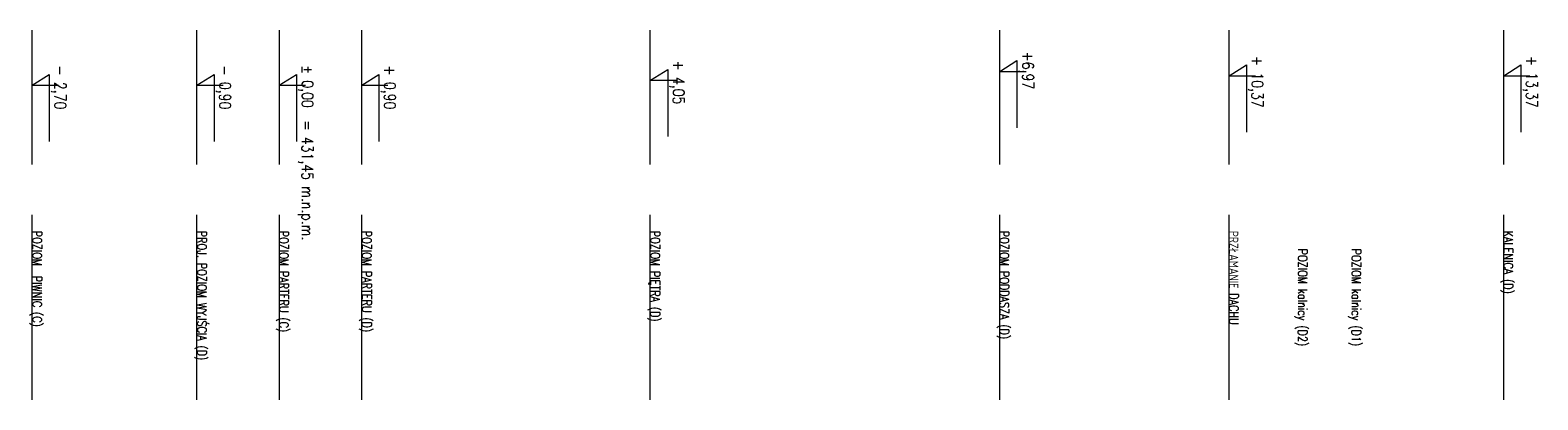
# Model space of a CAD drawing. Header units: millimetres. Extents: x 23192 to 177760, y -399809 to -79279.
# Tile 1 of 70: x 92640 to 94287, y -399809 to -399405. Entities that reach past the tile are written whole.
import ezdxf

# ---------------------------------------------------------------- set-up
doc = ezdxf.new("R2010")
doc.units = ezdxf.units.MM
doc.layers.get('0').update_dxf_attribs({"lineweight": 0})
doc.layers.add('!! 1  WYDZIELENIE PPOŻ', color=252, linetype='Continuous', lineweight=0)
doc.layers.add('0-rzedne-blok', color=62, linetype='Continuous', lineweight=13)
doc.styles.add('DEUTSCH', font='SIMPLEX8')
doc.styles.add('SIMPLEX', font='simplex.shx', dxfattribs={"width": 0.77})

# ---------------------------------------------------------------- blocks, each defined once
blk = doc.blocks.new('D_kota')
for p, q in [((-0.8, 15), (8.7, 15)), ((8.7, 0), (-0.8, 15)), ((8.7, 0), (8.7, 23))]:
    blk.add_line(p, q)
blk.add_lwpolyline([(-0.8, 15), (57.9, 15)])
at = {"style": 'DEUTSCH', "width": 0.8}
blk.add_attdef('POZ.ARCH', (7.3, 19.7), '', height=10, dxfattribs=at)
blk = doc.blocks.new('rzędne elewacje')
at = {"layer": '0-rzedne-blok'}
for p, q in [((45186.1, -202764.8), (45186.1, -202618)), ((45366.1, -202764.8), (45366.1, -202618)), ((45546.1, -202764.8), (45546.1, -202618)), ((45861.1, -202764.8), (45861.1, -202618)), ((46243.1, -202764.8), (46243.1, -202618)), ((46493.6, -202764.8), (46493.6, -202618)), ((46793.4, -202764.8), (46793.4, -202618)), ((45186.1, -203021.7), (45186.1, -202819.8)), ((45366.1, -203021.7), (45366.1, -202819.8)), ((45546.1, -203021.7), (45546.1, -202819.8)), ((45861.1, -203021.7), (45861.1, -202819.8)), ((46243.1, -203021.7), (46243.1, -202819.8)), ((46493.6, -203021.7), (46493.6, -202819.8)), ((46793.4, -203021.7), (46793.4, -202819.8))]:
    blk.add_line(p, q, dxfattribs=at)
for points in [[(45456.1, -202618), (45456.1, -202764.8)], [(46493.6, -202764.8), (46493.6, -202618)], [(45456.1, -202819.8), (45456.1, -203021.7)], [(46493.6, -203021.7), (46493.6, -202819.8)]]:
    blk.add_lwpolyline(points, dxfattribs=at)
ref = blk.add_blockref('D_kota', (46243.1, -202652.1), dxfattribs=dict(at, xscale=1.250000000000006, yscale=1.250000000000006, zscale=1.250000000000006, rotation=270))
ref.add_attrib('POZ.ARCH', '+6,97', (46267.7, -202641.3), dxfattribs={"layer": '0', "height": 12.5, "rotation": 270, "style": 'DEUTSCH', "width": 0.8})
ref = blk.add_blockref('D_kota', (45186.1, -202667.3), dxfattribs=dict(at, xscale=1.250000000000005, yscale=1.250000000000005, zscale=1.250000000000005, rotation=270))
ref.add_attrib('POZ.ARCH', '- 2,70  ', (45210.7, -202656.5), dxfattribs={"layer": '0', "height": 12.5, "rotation": 270, "style": 'DEUTSCH', "width": 0.8})
ref = blk.add_blockref('D_kota', (45366.1, -202667.3), dxfattribs=dict(at, xscale=1.250000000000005, yscale=1.250000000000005, zscale=1.250000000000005, rotation=270))
ref.add_attrib('POZ.ARCH', '- 0,90  ', (45390.7, -202656.5), dxfattribs={"layer": '0', "height": 12.5, "rotation": 270, "style": 'DEUTSCH', "width": 0.8})
ref = blk.add_blockref('D_kota', (45456.1, -202667.3), dxfattribs=dict(at, xscale=1.250000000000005, yscale=1.250000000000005, zscale=1.250000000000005, rotation=270))
ref.add_attrib('POZ.ARCH', '%%p 0,00  = 431,45 m.n.p.m.', (45480.7, -202656.5), dxfattribs={"layer": '0', "height": 12.5, "rotation": 270, "style": 'DEUTSCH', "width": 0.8})
ref = blk.add_blockref('D_kota', (45546.1, -202667.3), dxfattribs=dict(at, xscale=1.250000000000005, yscale=1.250000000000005, zscale=1.250000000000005, rotation=270))
ref.add_attrib('POZ.ARCH', '+ 0,90  ', (45570.7, -202656.5), dxfattribs={"layer": '0', "height": 12.5, "rotation": 270, "style": 'DEUTSCH', "width": 0.8})
ref = blk.add_blockref('D_kota', (45861.6, -202661.9), dxfattribs=dict(at, xscale=1.250000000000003, yscale=1.250000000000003, zscale=1.250000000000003, rotation=269.9999999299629))
ref.add_attrib('POZ.ARCH', '+ 4,05', (45886.2, -202651.1), dxfattribs={"layer": '0', "height": 12.5, "rotation": 270, "style": 'DEUTSCH', "width": 0.8})
ref = blk.add_blockref('D_kota', (46493.6, -202656.9), dxfattribs=dict(at, xscale=1.250000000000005, yscale=1.250000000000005, zscale=1.250000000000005, rotation=270))
ref.add_attrib('POZ.ARCH', '+ 10,37', (46518.2, -202646.1), dxfattribs={"layer": '0', "height": 12.5, "rotation": 270, "style": 'DEUTSCH', "width": 0.8})
ref = blk.add_blockref('D_kota', (46793.4, -202656.9), dxfattribs=dict(at, xscale=1.250000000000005, yscale=1.250000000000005, zscale=1.250000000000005, rotation=270))
ref.add_attrib('POZ.ARCH', '+ 13,37', (46818, -202646.1), dxfattribs={"layer": '0', "height": 12.5, "rotation": 270, "style": 'DEUTSCH', "width": 0.8})
at = {"layer": '0-rzedne-blok', "style": 'SIMPLEX', "width": 0.77}
for s, p in [('POZIOM  PIWNIC (C)', (45186.7, -202837.1)), ('PROJ. POZIOM WYJŚCIA (D)', (45366.7, -202837.1)), ('POZIOM PARTERU (C)', (45456.1, -202837.1)), ('POZIOM PARTERU (D)', (45546.7, -202837.1)), ('POZIOM PIĘTRA (D)', (45861.7, -202837.1)), ('POZIOM PODDASZA (D)', (46243.1, -202837.1)), ('PRZŁAMANIE DACHU', (46493.6, -202837.1)), ('KALENICA (D)', (46793.4, -202837.1)), ('POZIOM kalnicy (D2)', (46568.8, -202856.7, 0)), ('POZIOM kalnicy (D1)', (46627.4, -202856.7, 0))]:
    blk.add_text(s, height=10, rotation=270, dxfattribs=at).set_placement(p)

msp = doc.modelspace()

# ---------------------------------------------------------------- block references
at = {"layer": '!! 1  WYDZIELENIE PPOŻ'}
msp.add_blockref('rzędne elewacje', (47456.23304, -196786.89217), dxfattribs=at)

doc.saveas('drawing.dxf')
